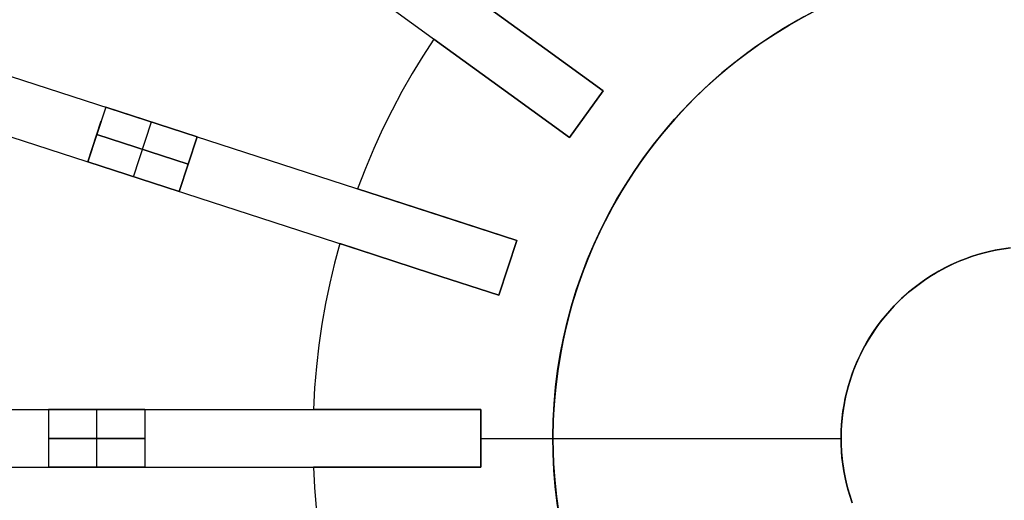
# Model space of a CAD drawing. Header units: millimetres. Extents: x 385 to 1075, y 1875 to 2565.
# Tile 12 of 21: x 519 to 724, y 2207 to 2307. Entities that reach past the tile are written whole.
import ezdxf

# ---------------------------------------------------------------- set-up
doc = ezdxf.new("R2010")
doc.units = ezdxf.units.MM

msp = doc.modelspace()

# ---------------------------------------------------------------- linework, layer by layer
for points in [[(454.42, 2427.64), (640.49, 2292.45)], [(447.36, 2417.93), (633.44, 2282.74)], [(403.74, 2332.32), (622.48, 2261.24)], [(400.03, 2320.9), (618.77, 2249.83)], [(628.35, 2301.27), (612.27, 2312.95)], [(612.27, 2312.95), (628.35, 2301.27)], [(628.35, 2301.27), (612.27, 2312.95)], [(612.27, 2312.95), (628.35, 2301.27)], [(684.06, 2308.82), (681.01, 2307.18), (678.01, 2305.42), (675.08, 2303.57), (672.21, 2301.61), (669.41, 2299.55), (666.69, 2297.4), (664.04, 2295.16), (661.47, 2292.83), (658.98, 2290.4), (656.58, 2287.9), (654.27, 2285.31), (652.05, 2282.64), (649.92, 2279.9), (647.89, 2277.08), (645.96, 2274.2), (644.13, 2271.25), (642.4, 2268.24), (640.78, 2265.17), (639.27, 2262.04), (637.86, 2258.87), (636.57, 2255.65), (635.39, 2252.38), (634.32, 2249.08), (633.37, 2245.74), (632.53, 2242.37), (631.82, 2238.98), (631.22, 2235.56), (630.74, 2232.12), (630.38, 2228.67), (630.14, 2225.2), (630.02, 2221.74), (630.02, 2218.26), (630.14, 2214.8), (630.38, 2211.33), (630.74, 2207.88), (631.22, 2204.44)], [(605.22, 2303.24), (602.92, 2299.69), (600.7, 2296.03), (598.56, 2292.27), (596.51, 2288.41), (594.55, 2284.46), (592.7, 2280.4), (590.95, 2276.26), (589.31, 2272.02)], [(605.22, 2303.24), (602.92, 2299.69), (600.7, 2296.03), (598.56, 2292.27), (596.51, 2288.41), (594.55, 2284.46), (592.7, 2280.4), (590.95, 2276.26), (589.31, 2272.02)], [(605.22, 2303.24), (602.92, 2299.69), (600.7, 2296.03), (598.56, 2292.27), (596.51, 2288.41), (594.55, 2284.46), (592.7, 2280.4), (590.95, 2276.26), (589.31, 2272.02)], [(605.22, 2303.24), (602.92, 2299.69), (600.7, 2296.03), (598.56, 2292.27), (596.51, 2288.41), (594.55, 2284.46), (592.7, 2280.4), (590.95, 2276.26), (589.31, 2272.02)], [(605.22, 2303.24), (602.92, 2299.69), (600.7, 2296.03), (598.56, 2292.27), (596.51, 2288.41), (594.55, 2284.46), (592.7, 2280.4), (590.95, 2276.26), (589.31, 2272.02)], [(605.22, 2303.24), (602.92, 2299.69), (600.7, 2296.03), (598.56, 2292.27), (596.51, 2288.41), (594.55, 2284.46), (592.7, 2280.4), (590.95, 2276.26), (589.31, 2272.02)], [(605.22, 2303.24), (621.3, 2291.56)], [(621.3, 2291.56), (605.22, 2303.24)], [(605.22, 2303.24), (621.3, 2291.56)], [(621.3, 2291.56), (605.22, 2303.24)], [(640.49, 2292.45), (628.35, 2301.27)], [(628.35, 2301.27), (640.49, 2292.45)], [(640.49, 2292.45), (628.35, 2301.27)], [(628.35, 2301.27), (640.49, 2292.45)], [(633.44, 2282.74), (640.49, 2292.45)], [(640.49, 2292.45), (633.44, 2282.74)], [(640.49, 2292.45), (633.44, 2282.74)], [(640.49, 2292.45), (633.44, 2282.74)], [(633.44, 2282.74), (640.49, 2292.45)], [(633.44, 2282.74), (640.49, 2292.45)], [(621.3, 2291.56), (633.44, 2282.74)], [(633.44, 2282.74), (621.3, 2291.56)], [(621.3, 2291.56), (633.44, 2282.74)], [(633.44, 2282.74), (621.3, 2291.56)], [(536.89, 2289.05), (533.18, 2277.64)], [(536.89, 2289.05), (533.18, 2277.64)], [(555.91, 2282.87), (536.89, 2289.05)], [(536.89, 2289.05), (555.91, 2282.87)], [(533.18, 2277.64), (535.96, 2286.2)], [(542.69, 2274.55), (546.4, 2285.96)], [(542.69, 2274.55), (546.4, 2285.96)], [(535.03, 2283.35), (554.05, 2277.17)], [(554.05, 2277.17), (535.03, 2283.35)], [(555.91, 2282.87), (552.2, 2271.46)], [(555.91, 2282.87), (552.2, 2271.46)], [(552.2, 2271.46), (555.91, 2282.87)], [(533.18, 2277.64), (552.2, 2271.46)], [(552.2, 2271.46), (533.18, 2277.64)], [(608.22, 2265.88), (589.31, 2272.02)], [(589.31, 2272.02), (608.22, 2265.88)], [(608.22, 2265.88), (589.31, 2272.02)], [(589.31, 2272.02), (608.22, 2265.88)], [(622.48, 2261.24), (608.22, 2265.88)], [(608.22, 2265.88), (622.48, 2261.24)], [(622.48, 2261.24), (608.22, 2265.88)], [(608.22, 2265.88), (622.48, 2261.24)], [(585.6, 2260.61), (584.51, 2256.52), (583.53, 2252.36), (582.66, 2248.12), (581.9, 2243.81), (581.27, 2239.45), (580.75, 2235.02), (580.37, 2230.53), (580.12, 2226)], [(585.6, 2260.61), (584.51, 2256.52), (583.53, 2252.36), (582.66, 2248.12), (581.9, 2243.81), (581.27, 2239.45), (580.75, 2235.02), (580.37, 2230.53), (580.12, 2226)], [(585.6, 2260.61), (584.51, 2256.52), (583.53, 2252.36), (582.66, 2248.12), (581.9, 2243.81), (581.27, 2239.45), (580.75, 2235.02), (580.37, 2230.53), (580.12, 2226)], [(585.6, 2260.61), (584.51, 2256.52), (583.53, 2252.36), (582.66, 2248.12), (581.9, 2243.81), (581.27, 2239.45), (580.75, 2235.02), (580.37, 2230.53), (580.12, 2226)], [(585.6, 2260.61), (584.51, 2256.52), (583.53, 2252.36), (582.66, 2248.12), (581.9, 2243.81), (581.27, 2239.45), (580.75, 2235.02), (580.37, 2230.53), (580.12, 2226)], [(585.6, 2260.61), (584.51, 2256.52), (583.53, 2252.36), (582.66, 2248.12), (581.9, 2243.81), (581.27, 2239.45), (580.75, 2235.02), (580.37, 2230.53), (580.12, 2226)], [(585.6, 2260.61), (604.51, 2254.47)], [(604.51, 2254.47), (585.6, 2260.61)], [(585.6, 2260.61), (604.51, 2254.47)], [(604.51, 2254.47), (585.6, 2260.61)], [(618.77, 2249.83), (622.48, 2261.24)], [(622.48, 2261.24), (618.77, 2249.83)], [(622.48, 2261.24), (618.77, 2249.83)], [(622.48, 2261.24), (618.77, 2249.83)], [(618.77, 2249.83), (622.48, 2261.24)], [(618.77, 2249.83), (622.48, 2261.24)], [(724.81, 2259.66), (723.43, 2259.46), (722.07, 2259.21), (720.71, 2258.91), (719.37, 2258.56), (718.04, 2258.17), (716.72, 2257.73), (715.42, 2257.25), (714.13, 2256.72), (712.87, 2256.15), (711.62, 2255.53), (710.4, 2254.87), (709.2, 2254.17), (708.03, 2253.43), (706.88, 2252.64), (705.76, 2251.82), (704.67, 2250.96), (703.62, 2250.06), (702.59, 2249.13), (701.59, 2248.16), (700.63, 2247.16), (699.71, 2246.12), (698.82, 2245.06), (697.97, 2243.96), (697.16, 2242.83), (696.38, 2241.68), (695.65, 2240.5), (694.96, 2239.29), (694.31, 2238.07), (693.71, 2236.82), (693.15, 2235.55), (692.63, 2234.26), (692.16, 2232.95), (691.73, 2231.63), (691.35, 2230.3), (691.01, 2228.95), (690.73, 2227.59), (690.49, 2226.22), (690.29, 2224.85), (690.15, 2223.47), (690.05, 2222.08), (690.01, 2220.69), (690.01, 2219.31), (690.05, 2217.92), (690.15, 2216.53), (690.29, 2215.15), (690.49, 2213.78), (690.73, 2212.41), (691.01, 2211.05), (691.35, 2209.7), (691.73, 2208.37), (692.16, 2207.05)], [(725.26, 2259.72), (723.89, 2259.53), (722.53, 2259.3), (721.18, 2259.02), (719.84, 2258.69), (718.52, 2258.32), (717.2, 2257.9), (715.9, 2257.43), (714.62, 2256.93), (713.36, 2256.37), (712.11, 2255.78), (710.89, 2255.14), (709.69, 2254.46), (708.52, 2253.74), (707.36, 2252.98), (706.24, 2252.18), (705.15, 2251.34), (704.08, 2250.47), (703.05, 2249.55), (702.04, 2248.61), (701.07, 2247.63), (700.14, 2246.61), (699.24, 2245.57), (698.38, 2244.49), (697.55, 2243.39), (696.76, 2242.25), (696.02, 2241.1), (695.31, 2239.91), (694.64, 2238.7), (694.02, 2237.47), (693.44, 2236.22), (692.9, 2234.95), (692.41, 2233.66), (691.96, 2232.36)], [(691.96, 2232.36), (692.41, 2233.66), (692.9, 2234.95), (693.44, 2236.22), (694.02, 2237.47), (694.64, 2238.7), (695.31, 2239.91), (696.02, 2241.1), (696.76, 2242.25), (697.55, 2243.39), (698.38, 2244.49), (699.24, 2245.57), (700.14, 2246.61), (701.07, 2247.63), (702.04, 2248.61), (703.05, 2249.55), (704.08, 2250.47), (705.15, 2251.34), (706.24, 2252.18), (707.36, 2252.98), (708.52, 2253.74), (709.69, 2254.46), (710.89, 2255.14), (712.11, 2255.78), (713.36, 2256.37), (714.62, 2256.93), (715.9, 2257.43), (717.2, 2257.9), (718.52, 2258.32), (719.84, 2258.69), (721.18, 2259.02), (722.53, 2259.3), (723.89, 2259.53), (725.26, 2259.72)], [(604.51, 2254.47), (618.77, 2249.83)], [(618.77, 2249.83), (604.51, 2254.47)], [(604.51, 2254.47), (618.77, 2249.83)], [(618.77, 2249.83), (604.51, 2254.47)], [(691.96, 2232.36), (691.55, 2231.04), (691.19, 2229.7), (690.88, 2228.36), (690.62, 2227), (690.4, 2225.64), (690.23, 2224.26), (690.1, 2222.89), (690.03, 2221.51), (690, 2220.13), (690.02, 2218.74), (690.09, 2217.36), (690.2, 2215.99), (690.36, 2214.61), (690.57, 2213.25), (690.83, 2211.89), (691.13, 2210.54), (691.48, 2209.2), (691.88, 2207.88), (692.32, 2206.57)], [(692.32, 2206.57), (691.88, 2207.88), (691.48, 2209.2), (691.13, 2210.54), (690.83, 2211.89), (690.57, 2213.25), (690.36, 2214.61), (690.2, 2215.99), (690.09, 2217.36), (690.02, 2218.74), (690, 2220.13), (690.03, 2221.51), (690.1, 2222.89), (690.23, 2224.26), (690.4, 2225.64), (690.62, 2227), (690.88, 2228.36), (691.19, 2229.7), (691.55, 2231.04), (691.96, 2232.36)], [(385, 2226), (615, 2226)], [(545, 2226), (525, 2226)], [(525, 2226), (525, 2214)], [(525, 2226), (525, 2214)], [(525, 2226), (545, 2226)], [(535, 2214), (535, 2226)], [(535, 2214), (535, 2226)], [(545, 2226), (545, 2214)], [(545, 2226), (545, 2214)], [(600, 2226), (580.12, 2226)], [(580.12, 2226), (600, 2226)], [(600, 2226), (580.12, 2226)], [(580.12, 2226), (600, 2226)], [(615, 2226), (600, 2226)], [(600, 2226), (615, 2226)], [(615, 2226), (600, 2226)], [(600, 2226), (615, 2226)], [(615, 2214), (615, 2226)], [(615, 2226), (615, 2214)], [(615, 2226), (615, 2214)], [(615, 2226), (615, 2214)], [(615, 2214), (615, 2226)], [(525, 2220), (545, 2220)], [(545, 2220), (525, 2220)], [(615, 2220), (630, 2220)], [(615, 2220), (690, 2220)], [(615, 2220), (630, 2220)], [(615, 2220), (690, 2220)], [(385, 2214), (615, 2214)], [(525, 2214), (545, 2214)], [(545, 2214), (525, 2214)], [(580.12, 2214), (580.35, 2209.77), (580.7, 2205.51), (581.18, 2201.21), (581.79, 2196.88), (582.54, 2192.53), (583.42, 2188.16), (584.44, 2183.78), (585.6, 2179.39)], [(580.12, 2214), (580.35, 2209.77), (580.7, 2205.51), (581.18, 2201.21), (581.79, 2196.88), (582.54, 2192.53), (583.42, 2188.16), (584.44, 2183.78), (585.6, 2179.39)], [(580.12, 2214), (600, 2214)], [(600, 2214), (580.12, 2214)], [(580.12, 2214), (580.35, 2209.77), (580.7, 2205.51), (581.18, 2201.21), (581.79, 2196.88), (582.54, 2192.53), (583.42, 2188.16), (584.44, 2183.78), (585.6, 2179.39)], [(580.12, 2214), (580.35, 2209.77), (580.7, 2205.51), (581.18, 2201.21), (581.79, 2196.88), (582.54, 2192.53), (583.42, 2188.16), (584.44, 2183.78), (585.6, 2179.39)], [(580.12, 2214), (600, 2214)], [(600, 2214), (580.12, 2214)], [(580.12, 2214), (580.35, 2209.77), (580.7, 2205.51), (581.18, 2201.21), (581.79, 2196.88), (582.54, 2192.53), (583.42, 2188.16), (584.44, 2183.78), (585.6, 2179.39)], [(580.12, 2214), (580.35, 2209.77), (580.7, 2205.51), (581.18, 2201.21), (581.79, 2196.88), (582.54, 2192.53), (583.42, 2188.16), (584.44, 2183.78), (585.6, 2179.39)], [(600, 2214), (615, 2214)], [(615, 2214), (600, 2214)], [(600, 2214), (615, 2214)], [(615, 2214), (600, 2214)]]:
    msp.add_lwpolyline(points)
at = {"extrusion": (0.587785, 0.809017, -4.26071e-15)}
msp.add_lwpolyline([(829.3, 0), (829.34, 2.39), (829.46, 4.78), (829.67, 7.16), (829.95, 9.53), (830.32, 11.89), (830.76, 14.24), (831.29, 16.57), (831.9, 18.89), (832.58, 21.18), (833.34, 23.44), (834.18, 25.68), (835.1, 27.89), (836.09, 30.06), (837.15, 32.2), (838.28, 34.31), (839.49, 36.37), (840.77, 38.39), (842.11, 40.37), (843.52, 42.3), (845, 44.18), (846.54, 46), (848.14, 47.78), (849.8, 49.5), (851.52, 51.16), (853.3, 52.76), (855.12, 54.3), (857, 55.78), (858.93, 57.19), (860.91, 58.53), (862.93, 59.81), (864.99, 61.02), (867.1, 62.15), (869.24, 63.22), (871.41, 64.2), (873.62, 65.12), (875.86, 65.96), (878.12, 66.72), (880.42, 67.4), (882.73, 68.01), (885.06, 68.54), (887.41, 68.98), (889.77, 69.35), (892.14, 69.63), (894.52, 69.84), (896.91, 69.96), (899.3, 70)], dxfattribs=at)
at = {"extrusion": (0.587785, 0.809017, 1.02788e-14)}
msp.add_lwpolyline([(829.3, -244), (829.34, -246.39), (829.46, -248.78), (829.67, -251.16), (829.95, -253.53), (830.32, -255.89), (830.76, -258.24), (831.29, -260.57), (831.9, -262.89), (832.58, -265.18), (833.34, -267.44), (834.18, -269.68), (835.1, -271.89), (836.09, -274.06), (837.15, -276.2), (838.28, -278.31), (839.49, -280.37), (840.77, -282.39), (842.11, -284.37), (843.52, -286.3), (845, -288.18), (846.54, -290), (848.14, -291.78), (849.8, -293.5), (851.52, -295.16), (853.3, -296.76), (855.12, -298.3), (857, -299.78), (858.93, -301.19), (860.91, -302.53), (862.93, -303.81), (864.99, -305.02), (867.1, -306.15), (869.24, -307.22), (871.41, -308.2), (873.62, -309.12), (875.86, -309.96), (878.12, -310.72), (880.42, -311.4), (882.73, -312.01), (885.06, -312.54), (887.41, -312.98), (889.77, -313.35), (892.14, -313.63), (894.52, -313.84), (896.91, -313.96), (899.3, -314)], dxfattribs=at)
at = {"extrusion": (0.309017, 0.951057, -1.02886e-14)}
msp.add_lwpolyline([(196.75, 70), (201.53, 69.92), (206.3, 69.67), (211.06, 69.27), (215.81, 68.7), (220.53, 67.96), (225.23, 67.07), (229.89, 66.02), (234.52, 64.81), (239.1, 63.44), (243.63, 61.92), (248.11, 60.24), (252.52, 58.41), (256.87, 56.43), (261.16, 54.3), (265.36, 52.03), (269.49, 49.62), (273.53, 47.07), (277.48, 44.38), (281.34, 41.55), (285.1, 38.6), (288.75, 35.52), (292.3, 32.32), (295.74, 28.99), (299.06, 25.56), (302.27, 22.01), (305.35, 18.35), (308.3, 14.59), (311.12, 10.74), (313.81, 6.78), (316.37, 2.74), (318.78, -1.38), (321.05, -5.59), (323.18, -9.87), (325.16, -14.22), (326.99, -18.64), (328.66, -23.12), (330.19, -27.65), (331.55, -32.23), (332.77, -36.85), (333.82, -41.52), (334.71, -46.21), (335.44, -50.94), (336.01, -55.68), (336.42, -60.45), (336.66, -65.22), (336.75, -70)], dxfattribs=at)
at = {"extrusion": (0.309017, 0.951057, 3.02758e-15)}
msp.add_lwpolyline([(336.75, -174), (336.66, -178.78), (336.42, -183.55), (336.01, -188.32), (335.44, -193.06), (334.71, -197.79), (333.82, -202.48), (332.77, -207.15), (331.55, -211.77), (330.19, -216.35), (328.66, -220.88), (326.99, -225.36), (325.16, -229.78), (323.18, -234.13), (321.05, -238.41), (318.78, -242.62), (316.37, -246.74), (313.81, -250.78), (311.12, -254.74), (308.3, -258.59), (305.35, -262.35), (302.27, -266.01), (299.06, -269.56), (295.74, -272.99), (292.3, -276.32), (288.75, -279.52), (285.1, -282.6), (281.34, -285.55), (277.48, -288.38), (273.53, -291.07), (269.49, -293.62), (265.36, -296.03), (261.16, -298.3), (256.87, -300.43), (252.52, -302.41), (248.11, -304.24), (243.63, -305.92), (239.1, -307.44), (234.52, -308.81), (229.89, -310.02), (225.23, -311.07), (220.53, -311.96), (215.81, -312.7), (211.06, -313.27), (206.3, -313.67), (201.53, -313.92), (196.75, -314)], dxfattribs=at)
at = {"extrusion": (0.587785, 0.809017, -1.89366e-15)}
msp.add_lwpolyline([(899.3, 70), (896.91, 69.96), (894.52, 69.84), (892.14, 69.63), (889.77, 69.35), (887.41, 68.98), (885.06, 68.54), (882.73, 68.01), (880.42, 67.4), (878.12, 66.72), (875.86, 65.96), (873.62, 65.12), (871.41, 64.2), (869.24, 63.22), (867.1, 62.15), (864.99, 61.02), (862.93, 59.81), (860.91, 58.53), (858.93, 57.19), (857, 55.78), (855.12, 54.3), (853.3, 52.76), (851.52, 51.16), (849.8, 49.5), (848.14, 47.78), (846.54, 46), (845, 44.18), (843.52, 42.3), (842.11, 40.37), (840.77, 38.39), (839.49, 36.37), (838.28, 34.31), (837.15, 32.2), (836.09, 30.06), (835.1, 27.89), (834.18, 25.68), (833.34, 23.44), (832.58, 21.18), (831.9, 18.89), (831.29, 16.57), (830.76, 14.24), (830.32, 11.89), (829.95, 9.53), (829.67, 7.16), (829.46, 4.78), (829.34, 2.39), (829.3, 0)], dxfattribs=at)
at = {"extrusion": (0.587785, 0.809017, 1.20787e-15)}
msp.add_lwpolyline([(829.3, -244), (829.34, -246.39), (829.46, -248.78), (829.67, -251.16), (829.95, -253.53), (830.32, -255.89), (830.76, -258.24), (831.29, -260.57), (831.9, -262.89), (832.58, -265.18), (833.34, -267.44), (834.18, -269.68), (835.1, -271.89), (836.09, -274.06), (837.15, -276.2), (838.28, -278.31), (839.49, -280.37), (840.77, -282.39), (842.11, -284.37), (843.52, -286.3), (845, -288.18), (846.54, -290), (848.14, -291.78), (849.8, -293.5), (851.52, -295.16), (853.3, -296.76), (855.12, -298.3), (857, -299.78), (858.93, -301.19), (860.91, -302.53), (862.93, -303.81), (864.99, -305.02), (867.1, -306.15), (869.24, -307.22), (871.41, -308.2), (873.62, -309.12), (875.86, -309.96), (878.12, -310.72), (880.42, -311.4), (882.73, -312.01), (885.06, -312.54), (887.41, -312.98), (889.77, -313.35), (892.14, -313.63), (894.52, -313.84), (896.91, -313.96), (899.3, -314)], dxfattribs=at)
at = {"extrusion": (0.309017, 0.951057, 3.56509e-15)}
msp.add_lwpolyline([(336.75, -70), (336.66, -65.22), (336.42, -60.45), (336.01, -55.68), (335.44, -50.94), (334.71, -46.21), (333.82, -41.52), (332.77, -36.85), (331.55, -32.23), (330.19, -27.65), (328.66, -23.12), (326.99, -18.64), (325.16, -14.22), (323.18, -9.87), (321.05, -5.59), (318.78, -1.38), (316.37, 2.74), (313.81, 6.78), (311.12, 10.74), (308.3, 14.59), (305.35, 18.35), (302.27, 22.01), (299.06, 25.56), (295.74, 28.99), (292.3, 32.32), (288.75, 35.52), (285.1, 38.6), (281.34, 41.55), (277.48, 44.38), (273.53, 47.07), (269.49, 49.62), (265.36, 52.03), (261.16, 54.3), (256.87, 56.43), (252.52, 58.41), (248.11, 60.24), (243.63, 61.92), (239.1, 63.44), (234.52, 64.81), (229.89, 66.02), (225.23, 67.07), (220.53, 67.96), (215.81, 68.7), (211.06, 69.27), (206.3, 69.67), (201.53, 69.92), (196.75, 70)], dxfattribs=at)
at = {"extrusion": (0.309017, 0.951057, 4.21012e-15)}
msp.add_lwpolyline([(196.75, -314), (201.53, -313.92), (206.3, -313.67), (211.06, -313.27), (215.81, -312.7), (220.53, -311.96), (225.23, -311.07), (229.89, -310.02), (234.52, -308.81), (239.1, -307.44), (243.63, -305.92), (248.11, -304.24), (252.52, -302.41), (256.87, -300.43), (261.16, -298.3), (265.36, -296.03), (269.49, -293.62), (273.53, -291.07), (277.48, -288.38), (281.34, -285.55), (285.1, -282.6), (288.75, -279.52), (292.3, -276.32), (295.74, -272.99), (299.06, -269.56), (302.27, -266.01), (305.35, -262.35), (308.3, -258.59), (311.12, -254.74), (313.81, -250.78), (316.37, -246.74), (318.78, -242.62), (321.05, -238.41), (323.18, -234.13), (325.16, -229.78), (326.99, -225.36), (328.66, -220.88), (330.19, -216.35), (331.55, -211.77), (332.77, -207.15), (333.82, -202.48), (334.71, -197.79), (335.44, -193.06), (336.01, -188.32), (336.42, -183.55), (336.66, -178.78), (336.75, -174)], dxfattribs=at)
at = {"extrusion": (0.587785, 0.809017, 4.0604e-15)}
msp.add_lwpolyline([(899.3, 70), (896.91, 69.96), (894.52, 69.84), (892.14, 69.63), (889.77, 69.35), (887.41, 68.98), (885.06, 68.54), (882.73, 68.01), (880.42, 67.4), (878.12, 66.72), (875.86, 65.96), (873.62, 65.12), (871.41, 64.2), (869.24, 63.22), (867.1, 62.15), (864.99, 61.02), (862.93, 59.81), (860.91, 58.53), (858.93, 57.19), (857, 55.78), (855.12, 54.3), (853.3, 52.76), (851.52, 51.16), (849.8, 49.5), (848.14, 47.78), (846.54, 46), (845, 44.18), (843.52, 42.3), (842.11, 40.37), (840.77, 38.39), (839.49, 36.37), (838.28, 34.31), (837.15, 32.2), (836.09, 30.06), (835.1, 27.89), (834.18, 25.68), (833.34, 23.44), (832.58, 21.18), (831.9, 18.89), (831.29, 16.57), (830.76, 14.24), (830.32, 11.89), (829.95, 9.53), (829.67, 7.16), (829.46, 4.78), (829.34, 2.39), (829.3, 0)], dxfattribs=at)
at = {"extrusion": (0.587785, 0.809017, 6.30043e-16)}
msp.add_lwpolyline([(829.3, -244), (829.34, -246.39), (829.46, -248.78), (829.67, -251.16), (829.95, -253.53), (830.32, -255.89), (830.76, -258.24), (831.29, -260.57), (831.9, -262.89), (832.58, -265.18), (833.34, -267.44), (834.18, -269.68), (835.1, -271.89), (836.09, -274.06), (837.15, -276.2), (838.28, -278.31), (839.49, -280.37), (840.77, -282.39), (842.11, -284.37), (843.52, -286.3), (845, -288.18), (846.54, -290), (848.14, -291.78), (849.8, -293.5), (851.52, -295.16), (853.3, -296.76), (855.12, -298.3), (857, -299.78), (858.93, -301.19), (860.91, -302.53), (862.93, -303.81), (864.99, -305.02), (867.1, -306.15), (869.24, -307.22), (871.41, -308.2), (873.62, -309.12), (875.86, -309.96), (878.12, -310.72), (880.42, -311.4), (882.73, -312.01), (885.06, -312.54), (887.41, -312.98), (889.77, -313.35), (892.14, -313.63), (894.52, -313.84), (896.91, -313.96), (899.3, -314)], dxfattribs=at)
at = {"extrusion": (0.309017, 0.951057, -1.82892e-14)}
msp.add_lwpolyline([(336.75, -70), (336.66, -65.22), (336.42, -60.45), (336.01, -55.68), (335.44, -50.94), (334.71, -46.21), (333.82, -41.52), (332.77, -36.85), (331.55, -32.23), (330.19, -27.65), (328.66, -23.12), (326.99, -18.64), (325.16, -14.22), (323.18, -9.87), (321.05, -5.59), (318.78, -1.38), (316.37, 2.74), (313.81, 6.78), (311.12, 10.74), (308.3, 14.59), (305.35, 18.35), (302.27, 22.01), (299.06, 25.56), (295.74, 28.99), (292.3, 32.32), (288.75, 35.52), (285.1, 38.6), (281.34, 41.55), (277.48, 44.38), (273.53, 47.07), (269.49, 49.62), (265.36, 52.03), (261.16, 54.3), (256.87, 56.43), (252.52, 58.41), (248.11, 60.24), (243.63, 61.92), (239.1, 63.44), (234.52, 64.81), (229.89, 66.02), (225.23, 67.07), (220.53, 67.96), (215.81, 68.7), (211.06, 69.27), (206.3, 69.67), (201.53, 69.92), (196.75, 70)], dxfattribs=at)
at = {"extrusion": (0.309017, 0.951057, 3.09996e-15)}
msp.add_lwpolyline([(196.75, -314), (201.53, -313.92), (206.3, -313.67), (211.06, -313.27), (215.81, -312.7), (220.53, -311.96), (225.23, -311.07), (229.89, -310.02), (234.52, -308.81), (239.1, -307.44), (243.63, -305.92), (248.11, -304.24), (252.52, -302.41), (256.87, -300.43), (261.16, -298.3), (265.36, -296.03), (269.49, -293.62), (273.53, -291.07), (277.48, -288.38), (281.34, -285.55), (285.1, -282.6), (288.75, -279.52), (292.3, -276.32), (295.74, -272.99), (299.06, -269.56), (302.27, -266.01), (305.35, -262.35), (308.3, -258.59), (311.12, -254.74), (313.81, -250.78), (316.37, -246.74), (318.78, -242.62), (321.05, -238.41), (323.18, -234.13), (325.16, -229.78), (326.99, -225.36), (328.66, -220.88), (330.19, -216.35), (331.55, -211.77), (332.77, -207.15), (333.82, -202.48), (334.71, -197.79), (335.44, -193.06), (336.01, -188.32), (336.42, -183.55), (336.66, -178.78), (336.75, -174)], dxfattribs=at)
at = {"extrusion": (5e-05, -7.91922e-06, 1)}
for points in [[(830.01, 2220), (829.95, 2223.45), (829.77, 2226.89), (829.48, 2230.32), (829.06, 2233.75), (828.53, 2237.15), (827.88, 2240.54), (827.11, 2243.9), (826.23, 2247.23), (825.24, 2250.54), (824.13, 2253.8), (822.9, 2257.02), (821.57, 2260.2), (820.13, 2263.34), (818.59, 2266.42), (816.93, 2269.44), (815.18, 2272.41), (813.32, 2275.32), (811.36, 2278.15), (809.31, 2280.92), (807.16, 2283.62), (804.92, 2286.24), (802.59, 2288.79), (800.18, 2291.25), (797.68, 2293.63), (795.1, 2295.91), (792.45, 2298.11), (789.72, 2300.22), (786.92, 2302.23), (784.05, 2304.14), (781.11, 2305.96), (778.12, 2307.67), (775.07, 2309.27), (771.97, 2310.77), (768.81, 2312.16), (765.61, 2313.45), (762.37, 2314.62), (759.09, 2315.68), (755.77, 2316.62), (752.42, 2317.45), (749.05, 2318.17), (745.66, 2318.77), (742.24, 2319.25), (738.81, 2319.61), (735.37, 2319.85), (731.93, 2319.98), (728.48, 2319.99), (725.03, 2319.87), (721.59, 2319.64), (718.16, 2319.29), (714.75, 2318.83), (711.35, 2318.24), (707.97, 2317.54), (704.62, 2316.72), (701.3, 2315.79), (698.02, 2314.74), (694.77, 2313.58), (691.57, 2312.31), (688.41, 2310.93), (685.3, 2309.44), (682.24, 2307.85), (679.24, 2306.15), (676.3, 2304.35), (673.42, 2302.45), (670.62, 2300.45), (667.88, 2298.35), (665.21, 2296.16), (662.63, 2293.88), (660.12, 2291.52), (657.69, 2289.06), (655.36, 2286.53), (653.11, 2283.92), (650.95, 2281.23), (648.89, 2278.47), (646.92, 2275.63), (645.05, 2272.74), (643.28, 2269.78), (641.62, 2266.76), (640.06, 2263.68), (638.61, 2260.56), (637.26, 2257.38), (636.03, 2254.16), (634.91, 2250.9)], [(634.91, 2250.9), (633.9, 2247.6), (633, 2244.26), (632.22, 2240.89), (631.56, 2237.5), (631.01, 2234.09), (630.58, 2230.66), (630.27, 2227.22), (630.08, 2223.77), (630.01, 2220.31), (630.06, 2216.86), (630.23, 2213.41), (630.52, 2209.96), (630.92, 2206.53), (631.45, 2203.11), (632.09, 2199.72), (632.85, 2196.35), (633.72, 2193.01), (634.71, 2189.69), (635.82, 2186.42), (637.03, 2183.19), (638.36, 2180), (639.8, 2176.85), (641.34, 2173.76), (642.99, 2170.73), (644.75, 2167.75), (646.6, 2164.83), (648.56, 2161.98), (650.61, 2159.21), (652.76, 2156.5), (655, 2153.87), (657.33, 2151.31), (659.75, 2148.84), (662.25, 2146.46), (664.83, 2144.16), (667.49, 2141.96), (670.22, 2139.84), (673.03, 2137.82), (675.9, 2135.9), (678.84, 2134.08), (681.84, 2132.37), (684.89, 2130.76), (688, 2129.25), (691.16, 2127.85), (694.37, 2126.57), (697.62, 2125.39), (700.91, 2124.33), (704.23, 2123.38), (707.59, 2122.55), (710.97, 2121.83), (714.37, 2121.23), (717.79, 2120.75), (721.23, 2120.38), (724.67, 2120.14), (728.13, 2120.02), (731.58, 2120.01), (735.04, 2120.12), (738.48, 2120.36), (741.92, 2120.71), (745.35, 2121.18), (748.75, 2121.77), (752.13, 2122.48), (755.49, 2123.3), (758.82, 2124.24), (762.11, 2125.29), (765.36, 2126.45), (768.57, 2127.73), (771.74, 2129.12), (774.85, 2130.61), (777.91, 2132.22), (780.92, 2133.92), (783.86, 2135.73), (786.74, 2137.64), (789.55, 2139.65), (792.29, 2141.76), (794.96, 2143.96), (797.55, 2146.25), (800.05, 2148.62), (802.48, 2151.09), (804.82, 2153.63), (807.06, 2156.26), (809.22, 2158.96), (811.28, 2161.73), (813.25, 2164.57), (815.11, 2167.48), (816.88, 2170.45), (818.54, 2173.48), (820.09, 2176.57), (821.54, 2179.71), (822.87, 2182.89), (824.1, 2186.12), (825.21, 2189.4), (826.21, 2192.7), (827.1, 2196.04), (827.87, 2199.41), (828.52, 2202.81), (829.06, 2206.22), (829.48, 2209.65), (829.77, 2213.09), (829.95, 2216.54), (830.01, 2220)]]:
    msp.add_lwpolyline(points, dxfattribs=at)
at = {"extrusion": (-5e-05, 7.91922e-06, 1)}
for points in [[(634.88, 2250.9), (636, 2254.16), (637.24, 2257.38), (638.58, 2260.56), (640.03, 2263.69), (641.59, 2266.76), (643.26, 2269.78), (645.03, 2272.74), (646.89, 2275.64), (648.86, 2278.47), (650.93, 2281.23), (653.08, 2283.92), (655.33, 2286.53), (657.67, 2289.07), (660.1, 2291.52), (662.6, 2293.89), (665.19, 2296.17), (667.85, 2298.36), (670.59, 2300.45), (673.4, 2302.45), (676.28, 2304.35), (679.22, 2306.15), (682.22, 2307.85), (685.27, 2309.45), (688.38, 2310.94), (691.54, 2312.32), (694.75, 2313.59), (698, 2314.75), (701.28, 2315.79), (704.6, 2316.73), (707.95, 2317.54), (711.33, 2318.24), (714.72, 2318.83), (718.14, 2319.3), (721.57, 2319.65), (725.01, 2319.88), (728.46, 2319.99), (731.9, 2319.98), (735.35, 2319.86), (738.79, 2319.61), (742.22, 2319.25), (745.63, 2318.77), (749.03, 2318.17), (752.4, 2317.46), (755.75, 2316.63), (759.06, 2315.68), (762.34, 2314.62), (765.59, 2313.45), (768.79, 2312.17), (771.94, 2310.78), (775.05, 2309.28), (778.1, 2307.67), (781.09, 2305.96), (784.02, 2304.15), (786.89, 2302.23), (789.69, 2300.22), (792.42, 2298.12), (795.08, 2295.92), (797.66, 2293.63), (800.16, 2291.25), (802.57, 2288.79), (804.9, 2286.25), (807.14, 2283.63), (809.28, 2280.93), (811.34, 2278.16), (813.29, 2275.32), (815.15, 2272.41), (816.91, 2269.45), (818.56, 2266.42), (820.11, 2263.34), (821.55, 2260.21), (822.88, 2257.03), (824.1, 2253.8), (825.21, 2250.54), (826.21, 2247.24), (827.09, 2243.9), (827.86, 2240.54), (828.51, 2237.16), (829.04, 2233.75), (829.45, 2230.33), (829.75, 2226.89), (829.93, 2223.45), (829.99, 2220)], [(829.99, 2220), (829.93, 2216.55), (829.75, 2213.1), (829.45, 2209.65), (829.03, 2206.22), (828.5, 2202.81), (827.85, 2199.42), (827.08, 2196.05), (826.19, 2192.71), (825.19, 2189.4), (824.08, 2186.13), (822.85, 2182.9), (821.51, 2179.71), (820.07, 2176.57), (818.51, 2173.49), (816.85, 2170.46), (815.09, 2167.48), (813.22, 2164.58), (811.26, 2161.73), (809.2, 2158.96), (807.04, 2156.26), (804.79, 2153.64), (802.45, 2151.09), (800.03, 2148.63), (797.52, 2146.25), (794.93, 2143.96), (792.27, 2141.76), (789.53, 2139.66), (786.72, 2137.65), (783.84, 2135.74), (780.89, 2133.93), (777.89, 2132.22), (774.83, 2130.62), (771.71, 2129.12), (768.55, 2127.73), (765.34, 2126.46), (762.08, 2125.29), (758.79, 2124.24), (755.47, 2123.3), (752.11, 2122.48), (748.73, 2121.77), (745.32, 2121.18), (741.9, 2120.71), (738.46, 2120.36), (735.01, 2120.13), (731.56, 2120.01), (728.1, 2120.02), (724.65, 2120.14), (721.2, 2120.39), (717.77, 2120.75), (714.34, 2121.23), (710.94, 2121.83), (707.56, 2122.55), (704.21, 2123.38), (700.88, 2124.33), (697.6, 2125.39), (694.35, 2126.57), (691.14, 2127.86), (687.98, 2129.25), (684.87, 2130.76), (681.81, 2132.37), (678.81, 2134.09), (675.88, 2135.91), (673, 2137.83), (670.2, 2139.85), (667.46, 2141.96), (664.81, 2144.17), (662.22, 2146.46), (659.72, 2148.85), (657.31, 2151.32), (654.98, 2153.87), (652.74, 2156.5), (650.59, 2159.21), (648.54, 2161.99), (646.58, 2164.84), (644.72, 2167.75), (642.97, 2170.73), (641.32, 2173.77), (639.78, 2176.86), (638.34, 2180), (637.01, 2183.19), (635.79, 2186.42), (634.69, 2189.7), (633.7, 2193.01), (632.83, 2196.35), (632.07, 2199.72), (631.42, 2203.12), (630.9, 2206.53), (630.49, 2209.97), (630.21, 2213.41), (630.04, 2216.86), (629.99, 2220.32), (630.06, 2223.77), (630.25, 2227.22), (630.56, 2230.66), (630.99, 2234.09), (631.53, 2237.5), (632.2, 2240.9), (632.98, 2244.26), (633.87, 2247.6), (634.88, 2250.9)]]:
    msp.add_lwpolyline(points, dxfattribs=at)
at = {"extrusion": (1, 0, 0)}
for points in [[(2303.24, -244), (2303.24, -232)], [(2303.24, -12), (2303.24, 0)], [(2292.45, -232), (2292.45, -12)], [(2287.6, -12), (2287.6, -232)], [(2282.74, -12), (2282.74, -232)], [(2272.02, -244), (2272.02, -232)], [(2272.02, -12), (2272.02, 0)], [(2260.61, -244), (2260.61, -232)], [(2260.61, -12), (2260.61, 0)], [(2261.24, -232), (2261.24, -12)], [(2255.54, -12), (2255.54, -232)], [(2249.83, -12), (2249.83, -232)], [(2226, -244), (2226, -232)], [(2226, -12), (2226, 0)], [(2226, -232), (2226, -12)], [(2220, -12), (2220, -232)], [(2220, -244.01), (2220, -231.99)], [(2220, -12), (2220, 0)], [(2214, -244), (2214, -232)], [(2214, 0), (2214, -12)], [(2214, -12), (2214, -232)]]:
    msp.add_lwpolyline(points, dxfattribs=at)
at = {"extrusion": (0.309017, 0.951057, -1.63731e-14)}
msp.add_lwpolyline([(106.75, 0), (106.79, 2.39), (106.91, 4.78), (107.11, 7.16), (107.4, 9.53), (107.76, 11.89), (108.21, 14.24), (108.74, 16.57), (109.34, 18.89), (110.03, 21.18), (110.79, 23.44), (111.63, 25.68), (112.54, 27.89), (113.53, 30.06), (114.59, 32.2), (115.73, 34.31), (116.94, 36.37), (118.21, 38.39), (119.56, 40.37), (120.97, 42.3), (122.45, 44.18), (123.99, 46), (125.59, 47.78), (127.25, 49.5), (128.97, 51.16), (130.74, 52.76), (132.57, 54.3), (134.45, 55.78), (136.38, 57.19), (138.35, 58.53), (140.38, 59.81), (142.44, 61.02), (144.54, 62.15), (146.68, 63.22), (148.86, 64.2), (151.07, 65.12), (153.3, 65.96), (155.57, 66.72), (157.86, 67.4), (160.17, 68.01), (162.5, 68.54), (164.85, 68.98), (167.21, 69.35), (169.59, 69.63), (171.97, 69.84), (174.36, 69.96), (176.75, 70)], dxfattribs=at)
at = {"extrusion": (0.309017, 0.951057, 1.51689e-14)}
msp.add_lwpolyline([(106.75, -244), (106.79, -246.39), (106.91, -248.78), (107.11, -251.16), (107.4, -253.53), (107.76, -255.89), (108.21, -258.24), (108.74, -260.57), (109.34, -262.89), (110.03, -265.18), (110.79, -267.44), (111.63, -269.68), (112.54, -271.89), (113.53, -274.06), (114.59, -276.2), (115.73, -278.31), (116.94, -280.37), (118.21, -282.39), (119.56, -284.37), (120.97, -286.3), (122.45, -288.18), (123.99, -290), (125.59, -291.78), (127.25, -293.5), (128.97, -295.16), (130.74, -296.76), (132.57, -298.3), (134.45, -299.78), (136.38, -301.19), (138.35, -302.53), (140.38, -303.81), (142.44, -305.02), (144.54, -306.15), (146.68, -307.22), (148.86, -308.2), (151.07, -309.12), (153.3, -309.96), (155.57, -310.72), (157.86, -311.4), (160.17, -312.01), (162.5, -312.54), (164.85, -312.98), (167.21, -313.35), (169.59, -313.63), (171.97, -313.84), (174.36, -313.96), (176.75, -314)], dxfattribs=at)
at = {"extrusion": (0.309017, 0.951057, 4.81213e-15)}
msp.add_lwpolyline([(176.75, 70), (174.36, 69.96), (171.97, 69.84), (169.59, 69.63), (167.21, 69.35), (164.85, 68.98), (162.5, 68.54), (160.17, 68.01), (157.86, 67.4), (155.57, 66.72), (153.3, 65.96), (151.07, 65.12), (148.86, 64.2), (146.68, 63.22), (144.54, 62.15), (142.44, 61.02), (140.38, 59.81), (138.35, 58.53), (136.38, 57.19), (134.45, 55.78), (132.57, 54.3), (130.74, 52.76), (128.97, 51.16), (127.25, 49.5), (125.59, 47.78), (123.99, 46), (122.45, 44.18), (120.97, 42.3), (119.56, 40.37), (118.21, 38.39), (116.94, 36.37), (115.73, 34.31), (114.59, 32.2), (113.53, 30.06), (112.54, 27.89), (111.63, 25.68), (110.79, 23.44), (110.03, 21.18), (109.34, 18.89), (108.74, 16.57), (108.21, 14.24), (107.76, 11.89), (107.4, 9.53), (107.11, 7.16), (106.91, 4.78), (106.79, 2.39), (106.75, 0)], dxfattribs=at)
at = {"extrusion": (0.309017, 0.951057, 4.75167e-15)}
msp.add_lwpolyline([(106.75, -244), (106.79, -246.39), (106.91, -248.78), (107.11, -251.16), (107.4, -253.53), (107.76, -255.89), (108.21, -258.24), (108.74, -260.57), (109.34, -262.89), (110.03, -265.18), (110.79, -267.44), (111.63, -269.68), (112.54, -271.89), (113.53, -274.06), (114.59, -276.2), (115.73, -278.31), (116.94, -280.37), (118.21, -282.39), (119.56, -284.37), (120.97, -286.3), (122.45, -288.18), (123.99, -290), (125.59, -291.78), (127.25, -293.5), (128.97, -295.16), (130.74, -296.76), (132.57, -298.3), (134.45, -299.78), (136.38, -301.19), (138.35, -302.53), (140.38, -303.81), (142.44, -305.02), (144.54, -306.15), (146.68, -307.22), (148.86, -308.2), (151.07, -309.12), (153.3, -309.96), (155.57, -310.72), (157.86, -311.4), (160.17, -312.01), (162.5, -312.54), (164.85, -312.98), (167.21, -313.35), (169.59, -313.63), (171.97, -313.84), (174.36, -313.96), (176.75, -314)], dxfattribs=at)
at = {"extrusion": (0.309017, 0.951057, -6.01801e-16)}
msp.add_lwpolyline([(176.75, 70), (174.36, 69.96), (171.97, 69.84), (169.59, 69.63), (167.21, 69.35), (164.85, 68.98), (162.5, 68.54), (160.17, 68.01), (157.86, 67.4), (155.57, 66.72), (153.3, 65.96), (151.07, 65.12), (148.86, 64.2), (146.68, 63.22), (144.54, 62.15), (142.44, 61.02), (140.38, 59.81), (138.35, 58.53), (136.38, 57.19), (134.45, 55.78), (132.57, 54.3), (130.74, 52.76), (128.97, 51.16), (127.25, 49.5), (125.59, 47.78), (123.99, 46), (122.45, 44.18), (120.97, 42.3), (119.56, 40.37), (118.21, 38.39), (116.94, 36.37), (115.73, 34.31), (114.59, 32.2), (113.53, 30.06), (112.54, 27.89), (111.63, 25.68), (110.79, 23.44), (110.03, 21.18), (109.34, 18.89), (108.74, 16.57), (108.21, 14.24), (107.76, 11.89), (107.4, 9.53), (107.11, 7.16), (106.91, 4.78), (106.79, 2.39), (106.75, 0)], dxfattribs=at)
at = {"extrusion": (0.309017, 0.951057, 7.03463e-15)}
msp.add_lwpolyline([(106.75, -244), (106.79, -246.39), (106.91, -248.78), (107.11, -251.16), (107.4, -253.53), (107.76, -255.89), (108.21, -258.24), (108.74, -260.57), (109.34, -262.89), (110.03, -265.18), (110.79, -267.44), (111.63, -269.68), (112.54, -271.89), (113.53, -274.06), (114.59, -276.2), (115.73, -278.31), (116.94, -280.37), (118.21, -282.39), (119.56, -284.37), (120.97, -286.3), (122.45, -288.18), (123.99, -290), (125.59, -291.78), (127.25, -293.5), (128.97, -295.16), (130.74, -296.76), (132.57, -298.3), (134.45, -299.78), (136.38, -301.19), (138.35, -302.53), (140.38, -303.81), (142.44, -305.02), (144.54, -306.15), (146.68, -307.22), (148.86, -308.2), (151.07, -309.12), (153.3, -309.96), (155.57, -310.72), (157.86, -311.4), (160.17, -312.01), (162.5, -312.54), (164.85, -312.98), (167.21, -313.35), (169.59, -313.63), (171.97, -313.84), (174.36, -313.96), (176.75, -314)], dxfattribs=at)
at = {"extrusion": (0, 1, 0)}
for points in [[(-525, 70), (-520.22, 69.92), (-515.45, 69.67), (-510.68, 69.27), (-505.94, 68.7), (-501.21, 67.96), (-496.52, 67.07), (-491.85, 66.02), (-487.23, 64.81), (-482.65, 63.44), (-478.12, 61.92), (-473.64, 60.24), (-469.22, 58.41), (-464.87, 56.43), (-460.59, 54.3), (-456.38, 52.03), (-452.26, 49.62), (-448.22, 47.07), (-444.26, 44.38), (-440.41, 41.55), (-436.65, 38.6), (-432.99, 35.52), (-429.44, 32.32), (-426.01, 28.99), (-422.68, 25.56), (-419.48, 22.01), (-416.4, 18.35), (-413.45, 14.59), (-410.62, 10.74), (-407.93, 6.78), (-405.38, 2.74), (-402.97, -1.38), (-400.7, -5.59), (-398.57, -9.87), (-396.59, -14.22), (-394.76, -18.64), (-393.08, -23.12), (-391.56, -27.65), (-390.19, -32.23), (-388.98, -36.85), (-387.93, -41.52), (-387.04, -46.21), (-386.3, -50.94), (-385.73, -55.68), (-385.33, -60.45), (-385.08, -65.22), (-385, -70)], [(-385, -174), (-385.08, -178.78), (-385.33, -183.55), (-385.73, -188.32), (-386.3, -193.06), (-387.04, -197.79), (-387.93, -202.48), (-388.98, -207.15), (-390.19, -211.77), (-391.56, -216.35), (-393.08, -220.88), (-394.76, -225.36), (-396.59, -229.78), (-398.57, -234.13), (-400.7, -238.41), (-402.97, -242.62), (-405.38, -246.74), (-407.93, -250.78), (-410.62, -254.74), (-413.45, -258.59), (-416.4, -262.35), (-419.48, -266.01), (-422.68, -269.56), (-426.01, -272.99), (-429.44, -276.32), (-432.99, -279.52), (-436.65, -282.6), (-440.41, -285.55), (-444.26, -288.38), (-448.22, -291.07), (-452.26, -293.62), (-456.38, -296.03), (-460.59, -298.3), (-464.87, -300.43), (-469.22, -302.41), (-473.64, -304.24), (-478.12, -305.92), (-482.65, -307.44), (-487.23, -308.81), (-491.85, -310.02), (-496.52, -311.07), (-501.21, -311.96), (-505.94, -312.7), (-510.68, -313.27), (-515.45, -313.67), (-520.22, -313.92), (-525, -314)], [(-615, 0), (-614.96, 2.39), (-614.84, 4.78), (-614.63, 7.16), (-614.35, 9.53), (-613.98, 11.89), (-613.54, 14.24), (-613.01, 16.57), (-612.4, 18.89), (-611.72, 21.18), (-610.96, 23.44), (-610.12, 25.68), (-609.2, 27.89), (-608.22, 30.06), (-607.15, 32.2), (-606.02, 34.31), (-604.81, 36.37), (-603.53, 38.39), (-602.19, 40.37), (-600.78, 42.3), (-599.3, 44.18), (-597.76, 46), (-596.16, 47.78), (-594.5, 49.5), (-592.78, 51.16), (-591, 52.76), (-589.18, 54.3), (-587.3, 55.78), (-585.37, 57.19), (-583.39, 58.53), (-581.37, 59.81), (-579.31, 61.02), (-577.2, 62.15), (-575.06, 63.22), (-572.89, 64.2), (-570.68, 65.12), (-568.44, 65.96), (-566.18, 66.72), (-563.89, 67.4), (-561.57, 68.01), (-559.24, 68.54), (-556.89, 68.98), (-554.53, 69.35), (-552.16, 69.63), (-549.78, 69.84), (-547.39, 69.96), (-545, 70)], [(-615, -244), (-614.96, -246.39), (-614.84, -248.78), (-614.63, -251.16), (-614.35, -253.53), (-613.98, -255.89), (-613.54, -258.24), (-613.01, -260.57), (-612.4, -262.89), (-611.72, -265.18), (-610.96, -267.44), (-610.12, -269.68), (-609.2, -271.89), (-608.22, -274.06), (-607.15, -276.2), (-606.02, -278.31), (-604.81, -280.37), (-603.53, -282.39), (-602.19, -284.37), (-600.78, -286.3), (-599.3, -288.18), (-597.76, -290), (-596.16, -291.78), (-594.5, -293.5), (-592.78, -295.16), (-591, -296.76), (-589.18, -298.3), (-587.3, -299.78), (-585.37, -301.19), (-583.39, -302.53), (-581.37, -303.81), (-579.31, -305.02), (-577.2, -306.15), (-575.06, -307.22), (-572.89, -308.2), (-570.68, -309.12), (-568.44, -309.96), (-566.18, -310.72), (-563.89, -311.4), (-561.57, -312.01), (-559.24, -312.54), (-556.89, -312.98), (-554.53, -313.35), (-552.16, -313.63), (-549.78, -313.84), (-547.39, -313.96), (-545, -314)], [(-385, -70), (-385.08, -65.22), (-385.33, -60.45), (-385.73, -55.68), (-386.3, -50.94), (-387.04, -46.21), (-387.93, -41.52), (-388.98, -36.85), (-390.19, -32.23), (-391.56, -27.65), (-393.08, -23.12), (-394.76, -18.64), (-396.59, -14.22), (-398.57, -9.87), (-400.7, -5.59), (-402.97, -1.38), (-405.38, 2.74), (-407.93, 6.78), (-410.62, 10.74), (-413.45, 14.59), (-416.4, 18.35), (-419.48, 22.01), (-422.68, 25.56), (-426.01, 28.99), (-429.44, 32.32), (-432.99, 35.52), (-436.65, 38.6), (-440.41, 41.55), (-444.26, 44.38), (-448.22, 47.07), (-452.26, 49.62), (-456.38, 52.03), (-460.59, 54.3), (-464.87, 56.43), (-469.22, 58.41), (-473.64, 60.24), (-478.12, 61.92), (-482.65, 63.44), (-487.23, 64.81), (-491.85, 66.02), (-496.52, 67.07), (-501.21, 67.96), (-505.94, 68.7), (-510.68, 69.27), (-515.45, 69.67), (-520.22, 69.92), (-525, 70)], [(-525, -314), (-520.22, -313.92), (-515.45, -313.67), (-510.68, -313.27), (-505.94, -312.7), (-501.21, -311.96), (-496.52, -311.07), (-491.85, -310.02), (-487.23, -308.81), (-482.65, -307.44), (-478.12, -305.92), (-473.64, -304.24), (-469.22, -302.41), (-464.87, -300.43), (-460.59, -298.3), (-456.38, -296.03), (-452.26, -293.62), (-448.22, -291.07), (-444.26, -288.38), (-440.41, -285.55), (-436.65, -282.6), (-432.99, -279.52), (-429.44, -276.32), (-426.01, -272.99), (-422.68, -269.56), (-419.48, -266.01), (-416.4, -262.35), (-413.45, -258.59), (-410.62, -254.74), (-407.93, -250.78), (-405.38, -246.74), (-402.97, -242.62), (-400.7, -238.41), (-398.57, -234.13), (-396.59, -229.78), (-394.76, -225.36), (-393.08, -220.88), (-391.56, -216.35), (-390.19, -211.77), (-388.98, -207.15), (-387.93, -202.48), (-387.04, -197.79), (-386.3, -193.06), (-385.73, -188.32), (-385.33, -183.55), (-385.08, -178.78), (-385, -174)], [(-545, 70), (-547.39, 69.96), (-549.78, 69.84), (-552.16, 69.63), (-554.53, 69.35), (-556.89, 68.98), (-559.24, 68.54), (-561.57, 68.01), (-563.89, 67.4), (-566.18, 66.72), (-568.44, 65.96), (-570.68, 65.12), (-572.89, 64.2), (-575.06, 63.22), (-577.2, 62.15), (-579.31, 61.02), (-581.37, 59.81), (-583.39, 58.53), (-585.37, 57.19), (-587.3, 55.78), (-589.18, 54.3), (-591, 52.76), (-592.78, 51.16), (-594.5, 49.5), (-596.16, 47.78), (-597.76, 46), (-599.3, 44.18), (-600.78, 42.3), (-602.19, 40.37), (-603.53, 38.39), (-604.81, 36.37), (-606.02, 34.31), (-607.15, 32.2), (-608.22, 30.06), (-609.2, 27.89), (-610.12, 25.68), (-610.96, 23.44), (-611.72, 21.18), (-612.4, 18.89), (-613.01, 16.57), (-613.54, 14.24), (-613.98, 11.89), (-614.35, 9.53), (-614.63, 7.16), (-614.84, 4.78), (-614.96, 2.39), (-615, 0)], [(-615, -244), (-614.96, -246.39), (-614.84, -248.78), (-614.63, -251.16), (-614.35, -253.53), (-613.98, -255.89), (-613.54, -258.24), (-613.01, -260.57), (-612.4, -262.89), (-611.72, -265.18), (-610.96, -267.44), (-610.12, -269.68), (-609.2, -271.89), (-608.22, -274.06), (-607.15, -276.2), (-606.02, -278.31), (-604.81, -280.37), (-603.53, -282.39), (-602.19, -284.37), (-600.78, -286.3), (-599.3, -288.18), (-597.76, -290), (-596.16, -291.78), (-594.5, -293.5), (-592.78, -295.16), (-591, -296.76), (-589.18, -298.3), (-587.3, -299.78), (-585.37, -301.19), (-583.39, -302.53), (-581.37, -303.81), (-579.31, -305.02), (-577.2, -306.15), (-575.06, -307.22), (-572.89, -308.2), (-570.68, -309.12), (-568.44, -309.96), (-566.18, -310.72), (-563.89, -311.4), (-561.57, -312.01), (-559.24, -312.54), (-556.89, -312.98), (-554.53, -313.35), (-552.16, -313.63), (-549.78, -313.84), (-547.39, -313.96), (-545, -314)], [(-385, -70), (-385.08, -65.22), (-385.33, -60.45), (-385.73, -55.68), (-386.3, -50.94), (-387.04, -46.21), (-387.93, -41.52), (-388.98, -36.85), (-390.19, -32.23), (-391.56, -27.65), (-393.08, -23.12), (-394.76, -18.64), (-396.59, -14.22), (-398.57, -9.87), (-400.7, -5.59), (-402.97, -1.38), (-405.38, 2.74), (-407.93, 6.78), (-410.62, 10.74), (-413.45, 14.59), (-416.4, 18.35), (-419.48, 22.01), (-422.68, 25.56), (-426.01, 28.99), (-429.44, 32.32), (-432.99, 35.52), (-436.65, 38.6), (-440.41, 41.55), (-444.26, 44.38), (-448.22, 47.07), (-452.26, 49.62), (-456.38, 52.03), (-460.59, 54.3), (-464.87, 56.43), (-469.22, 58.41), (-473.64, 60.24), (-478.12, 61.92), (-482.65, 63.44), (-487.23, 64.81), (-491.85, 66.02), (-496.52, 67.07), (-501.21, 67.96), (-505.94, 68.7), (-510.68, 69.27), (-515.45, 69.67), (-520.22, 69.92), (-525, 70)], [(-525, -314), (-520.22, -313.92), (-515.45, -313.67), (-510.68, -313.27), (-505.94, -312.7), (-501.21, -311.96), (-496.52, -311.07), (-491.85, -310.02), (-487.23, -308.81), (-482.65, -307.44), (-478.12, -305.92), (-473.64, -304.24), (-469.22, -302.41), (-464.87, -300.43), (-460.59, -298.3), (-456.38, -296.03), (-452.26, -293.62), (-448.22, -291.07), (-444.26, -288.38), (-440.41, -285.55), (-436.65, -282.6), (-432.99, -279.52), (-429.44, -276.32), (-426.01, -272.99), (-422.68, -269.56), (-419.48, -266.01), (-416.4, -262.35), (-413.45, -258.59), (-410.62, -254.74), (-407.93, -250.78), (-405.38, -246.74), (-402.97, -242.62), (-400.7, -238.41), (-398.57, -234.13), (-396.59, -229.78), (-394.76, -225.36), (-393.08, -220.88), (-391.56, -216.35), (-390.19, -211.77), (-388.98, -207.15), (-387.93, -202.48), (-387.04, -197.79), (-386.3, -193.06), (-385.73, -188.32), (-385.33, -183.55), (-385.08, -178.78), (-385, -174)], [(-545, 70), (-547.39, 69.96), (-549.78, 69.84), (-552.16, 69.63), (-554.53, 69.35), (-556.89, 68.98), (-559.24, 68.54), (-561.57, 68.01), (-563.89, 67.4), (-566.18, 66.72), (-568.44, 65.96), (-570.68, 65.12), (-572.89, 64.2), (-575.06, 63.22), (-577.2, 62.15), (-579.31, 61.02), (-581.37, 59.81), (-583.39, 58.53), (-585.37, 57.19), (-587.3, 55.78), (-589.18, 54.3), (-591, 52.76), (-592.78, 51.16), (-594.5, 49.5), (-596.16, 47.78), (-597.76, 46), (-599.3, 44.18), (-600.78, 42.3), (-602.19, 40.37), (-603.53, 38.39), (-604.81, 36.37), (-606.02, 34.31), (-607.15, 32.2), (-608.22, 30.06), (-609.2, 27.89), (-610.12, 25.68), (-610.96, 23.44), (-611.72, 21.18), (-612.4, 18.89), (-613.01, 16.57), (-613.54, 14.24), (-613.98, 11.89), (-614.35, 9.53), (-614.63, 7.16), (-614.84, 4.78), (-614.96, 2.39), (-615, 0)], [(-615, -244), (-614.96, -246.39), (-614.84, -248.78), (-614.63, -251.16), (-614.35, -253.53), (-613.98, -255.89), (-613.54, -258.24), (-613.01, -260.57), (-612.4, -262.89), (-611.72, -265.18), (-610.96, -267.44), (-610.12, -269.68), (-609.2, -271.89), (-608.22, -274.06), (-607.15, -276.2), (-606.02, -278.31), (-604.81, -280.37), (-603.53, -282.39), (-602.19, -284.37), (-600.78, -286.3), (-599.3, -288.18), (-597.76, -290), (-596.16, -291.78), (-594.5, -293.5), (-592.78, -295.16), (-591, -296.76), (-589.18, -298.3), (-587.3, -299.78), (-585.37, -301.19), (-583.39, -302.53), (-581.37, -303.81), (-579.31, -305.02), (-577.2, -306.15), (-575.06, -307.22), (-572.89, -308.2), (-570.68, -309.12), (-568.44, -309.96), (-566.18, -310.72), (-563.89, -311.4), (-561.57, -312.01), (-559.24, -312.54), (-556.89, -312.98), (-554.53, -313.35), (-552.16, -313.63), (-549.78, -313.84), (-547.39, -313.96), (-545, -314)]]:
    msp.add_lwpolyline(points, dxfattribs=at)

doc.saveas('drawing.dxf')
